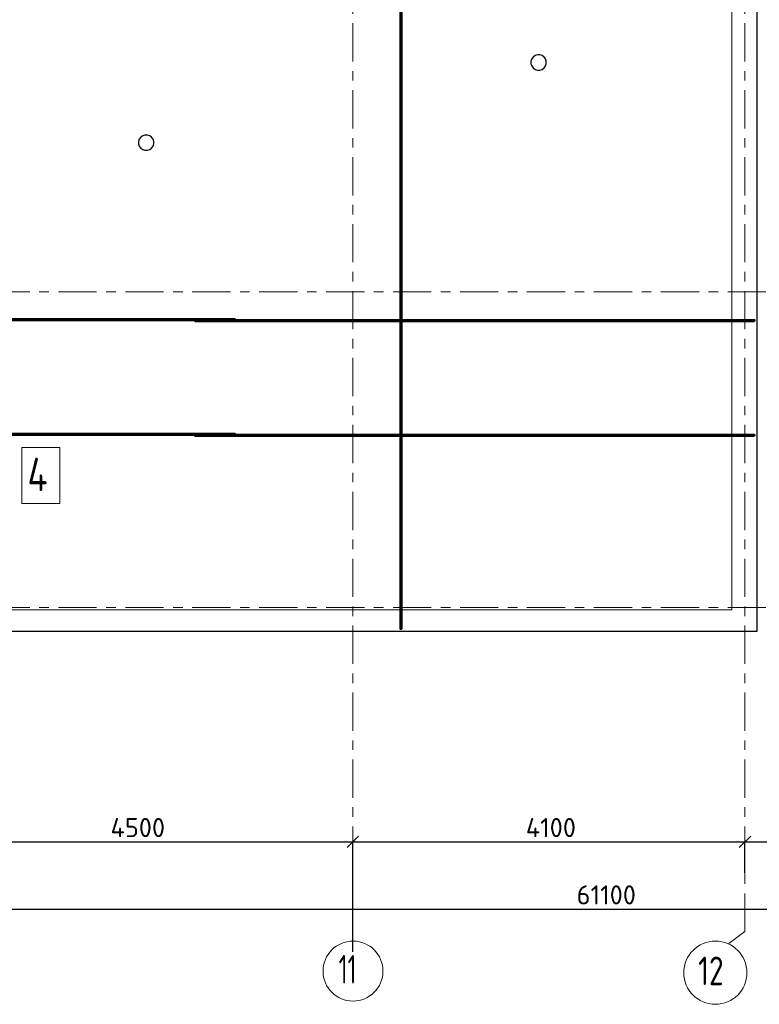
# Model space of a CAD drawing. Header units: metres. Extents: x -38 to 100, y -15 to 21.
# Tile 6 of 90: x 25 to 33, y -4 to 6. Entities that reach past the tile are written whole.
import ezdxf

# ---------------------------------------------------------------- set-up
doc = ezdxf.new("R2010")
doc.units = ezdxf.units.M
doc.header["$PDMODE"] = 65
doc.linetypes.add('______11', pattern=[0.5, 0.4, -0.05, 0, -0.05])
doc.linetypes.add('______5', pattern=[1.1, 0.8, -0.1, 0.1, -0.1])
for name, color, linetype, lineweight in [('XR$2$Осевая линия (1)', 7, '______5', 13), ('XR$2$Размерная линия (1)', 7, 'Continuous', 13), ('XR$3$Арм. стержнями верхней зоны', 180, 'Continuous', 35), ('XR$3$ВК__отв в полу 1-2 эт', 220, 'Continuous', 25), ('XR$3$Перекрытие (1)', 7, 'Continuous', 35), ('XR$3$Текст_ примечание', 7, 'Continuous', 13), ('XR$5$Арм. стержнями верхней зоны', 180, 'Continuous', 35), ('XR$5$Общий слой (1)_1', 7, 'Continuous', 13), ('XR$5$Перекрытие (1)', 7, 'Continuous', 35)]:
    doc.layers.add(name, color=color, linetype=linetype, lineweight=lineweight)
doc.styles.add('ISOCPEUR', font='txt')
doc.dimstyles.new('DIMSTYLE_3', dxfattribs={"dimtxt": 0.2, "dimasz": 0.2, "dimexe": 0, "dimexo": 0, "dimgap": 0.1, "dimtad": 2, "dimdec": 0, "dimlfac": 1000, "dimrnd": 5, "dimzin": 12, "dimdsep": 46, "dimtxsty": 'ISOCPEUR', "dimblk1": 'ALL_ML_STRICH', "dimblk2": 'ALL_ML_STRICH', "dimsah": 1, "dimcen": 0, "dimclrd": 7, "dimclre": 256, "dimclrt": 7, "dimadec": 0, "dimazin": 0, "dimtfac": 1, "dimtdec": 0, "dimtix": 1, "dimtmove": 2, "dimatfit": 3, "dimfxl": 0, "dimtzin": 0, "dimlwd": 0, "dimlwe": -3, "dimarcsym": 0})
doc.dimstyles.new('DIMSTYLE_4', dxfattribs={"dimtxt": 0.2, "dimasz": 0.2, "dimexe": 0, "dimexo": 0, "dimgap": 0.1, "dimtad": 0, "dimdec": 0, "dimlfac": 1000, "dimrnd": 5, "dimzin": 12, "dimdsep": 46, "dimtxsty": 'ISOCPEUR', "dimblk1": 'ALL_ML_STRICH', "dimblk2": 'ALL_ML_STRICH', "dimsah": 1, "dimcen": 0, "dimclrd": 7, "dimclre": 256, "dimclrt": 7, "dimadec": 0, "dimazin": 0, "dimtfac": 1, "dimtdec": 0, "dimtix": 1, "dimtmove": 2, "dimatfit": 3, "dimfxl": 0, "dimtvp": 1.2, "dimtzin": 0, "dimlwd": 0, "dimlwe": -3, "dimarcsym": 0})

# ---------------------------------------------------------------- blocks, each defined once
blk = doc.blocks.new('ALL_ML_STRICH')
at = {"color": 0, "linetype": 'ByBlock', "lineweight": -2}
for p, q in [((-1, 0), (0.5, 0)), ((-0.3, -0.3), (0.3, 0.3)), ((0, -0.5), (0, 0.5))]:
    blk.add_line(p, q, dxfattribs=at)
blk = doc.blocks.new('*D12')
at = {"layer": 'DEFPOINTS', "color": 7, "linetype": 'Continuous', "lineweight": 13, "transparency": 33554687}
for p in [(0.5, -3.103), (0.5, -3.156), (61.6, -3.14)]:
    blk.add_point(p, dxfattribs=at)
at = {"layer": 'XR$2$Размерная линия (1)', "color": 9, "linetype": 'Continuous', "lineweight": -2, "true_color": 0xc7c7c7, "transparency": 33554687}
for p, q in [((0.5, -3.123), (0.5, -3.156)), ((61.6, -3.156), (61.6, -3.156))]:
    blk.add_line(p, q, dxfattribs=at)
at = {"layer": 'XR$2$Размерная линия (1)', "color": 7, "linetype": 'Continuous', "lineweight": -2, "transparency": 33554687}
blk.add_line((0.5, -3.156), (61.6, -3.156), dxfattribs=at)
at = {"layer": 'XR$2$Размерная линия (1)', "color": 7, "linetype": 'Continuous', "lineweight": 13, "transparency": 33554687, "xscale": 0.2, "yscale": 0.2, "zscale": 0.2, "rotation": 180}
blk.add_blockref('ALL_ML_STRICH', (0.5, -3.156), dxfattribs=at)
at = {"layer": 'XR$2$Размерная линия (1)', "color": 7, "linetype": 'Continuous', "lineweight": 13, "transparency": 33554687, "xscale": 0.2, "yscale": 0.2, "zscale": 0.2}
blk.add_blockref('ALL_ML_STRICH', (61.6, -3.156), dxfattribs=at)
at = {"layer": 'XR$2$Размерная линия (1)', "color": 7, "linetype": 'Continuous', "lineweight": 13, "transparency": 33554687, "insert": (31.1, -3.006), "char_height": 0.2, "width": 1, "attachment_point": 5, "style": 'ISOCPEUR'}
blk.add_mtext('\\A1;{61100}', dxfattribs=at)
blk = doc.blocks.new('*D18')
at = {"layer": 'DEFPOINTS', "color": 7, "linetype": 'Continuous', "lineweight": 13, "transparency": 33554687}
for p in [(23.95, -2.452), (23.95, -3.521), (28.45, -3.623)]:
    blk.add_point(p, dxfattribs=at)
at = {"layer": 'XR$2$Размерная линия (1)', "color": 9, "linetype": 'Continuous', "lineweight": -2, "true_color": 0xc7c7c7, "transparency": 33554687}
for p, q in [((23.95, -3.501), (23.95, -2.452)), ((28.45, -3.603), (28.45, -2.452))]:
    blk.add_line(p, q, dxfattribs=at)
at = {"layer": 'XR$2$Размерная линия (1)', "color": 7, "linetype": 'Continuous', "lineweight": -2, "transparency": 33554687}
blk.add_line((23.95, -2.452), (28.45, -2.452), dxfattribs=at)
at = {"layer": 'XR$2$Размерная линия (1)', "color": 7, "linetype": 'Continuous', "lineweight": 13, "transparency": 33554687, "xscale": 0.2, "yscale": 0.2, "zscale": 0.2, "rotation": 180}
blk.add_blockref('ALL_ML_STRICH', (23.95, -2.452), dxfattribs=at)
at = {"layer": 'XR$2$Размерная линия (1)', "color": 7, "linetype": 'Continuous', "lineweight": 13, "transparency": 33554687, "xscale": 0.2, "yscale": 0.2, "zscale": 0.2}
blk.add_blockref('ALL_ML_STRICH', (28.45, -2.452), dxfattribs=at)
at = {"layer": 'XR$2$Размерная линия (1)', "color": 7, "linetype": 'Continuous', "lineweight": 13, "transparency": 33554687, "insert": (26.2, -2.302), "char_height": 0.2, "width": 0.8, "attachment_point": 5, "style": 'ISOCPEUR'}
blk.add_mtext('\\A1;{4500}', dxfattribs=at)
blk = doc.blocks.new('*D19')
at = {"layer": 'DEFPOINTS', "color": 7, "linetype": 'Continuous', "lineweight": 13, "transparency": 33554687}
for p in [(28.45, -2.452), (32.55, -2.802), (28.45, -3.623)]:
    blk.add_point(p, dxfattribs=at)
at = {"layer": 'XR$2$Размерная линия (1)', "color": 9, "linetype": 'Continuous', "lineweight": -2, "true_color": 0xc7c7c7, "transparency": 33554687}
for p, q in [((28.45, -3.603), (28.45, -2.452)), ((32.55, -2.782), (32.55, -2.452))]:
    blk.add_line(p, q, dxfattribs=at)
at = {"layer": 'XR$2$Размерная линия (1)', "color": 7, "linetype": 'Continuous', "lineweight": -2, "transparency": 33554687}
blk.add_line((28.45, -2.452), (32.55, -2.452), dxfattribs=at)
at = {"layer": 'XR$2$Размерная линия (1)', "color": 7, "linetype": 'Continuous', "lineweight": 13, "transparency": 33554687, "xscale": 0.2, "yscale": 0.2, "zscale": 0.2, "rotation": 180}
blk.add_blockref('ALL_ML_STRICH', (28.45, -2.452), dxfattribs=at)
at = {"layer": 'XR$2$Размерная линия (1)', "color": 7, "linetype": 'Continuous', "lineweight": 13, "transparency": 33554687, "xscale": 0.2, "yscale": 0.2, "zscale": 0.2}
blk.add_blockref('ALL_ML_STRICH', (32.55, -2.452), dxfattribs=at)
at = {"layer": 'XR$2$Размерная линия (1)', "color": 7, "linetype": 'Continuous', "lineweight": 13, "transparency": 33554687, "insert": (30.52, -2.302), "char_height": 0.2, "width": 0.8, "attachment_point": 5, "style": 'ISOCPEUR'}
blk.add_mtext('\\A1;{4100}', dxfattribs=at)
blk = doc.blocks.new('*D20')
at = {"layer": 'DEFPOINTS', "color": 7, "linetype": 'Continuous', "lineweight": 13, "transparency": 33554687}
for p in [(32.55, -2.452), (32.55, -2.802), (32.85, -2.818)]:
    blk.add_point(p, dxfattribs=at)
at = {"layer": 'XR$2$Размерная линия (1)', "color": 9, "linetype": 'Continuous', "lineweight": -2, "true_color": 0xc7c7c7, "transparency": 33554687}
for p, q in [((32.55, -2.782), (32.55, -2.452)), ((32.85, -2.798), (32.85, -2.452))]:
    blk.add_line(p, q, dxfattribs=at)
at = {"layer": 'XR$2$Размерная линия (1)', "color": 7, "linetype": 'Continuous', "lineweight": -2, "transparency": 33554687}
blk.add_line((32.55, -2.452), (32.85, -2.452), dxfattribs=at)
at = {"layer": 'XR$2$Размерная линия (1)', "color": 7, "linetype": 'Continuous', "lineweight": 13, "transparency": 33554687, "xscale": 0.2, "yscale": 0.2, "zscale": 0.2, "rotation": 180}
blk.add_blockref('ALL_ML_STRICH', (32.55, -2.452), dxfattribs=at)
at = {"layer": 'XR$2$Размерная линия (1)', "color": 7, "linetype": 'Continuous', "lineweight": 13, "transparency": 33554687, "xscale": 0.2, "yscale": 0.2, "zscale": 0.2}
blk.add_blockref('ALL_ML_STRICH', (32.85, -2.452), dxfattribs=at)
at = {"layer": 'XR$2$Размерная линия (1)', "color": 7, "linetype": 'Continuous', "lineweight": 13, "transparency": 33554687, "insert": (33.178, -2.7), "char_height": 0.2, "width": 0.6, "attachment_point": 5, "style": 'ISOCPEUR'}
blk.add_mtext('\\A1;{300}', dxfattribs=at)

msp = doc.modelspace()

# ---------------------------------------------------------------- linework, layer by layer
at = {"layer": 'XR$2$Осевая линия (1)', "color": 253, "linetype": '______11', "lineweight": 13, "true_color": 0xa0a0a0, "transparency": 33554687}
for p, q in [((32.55, -3.39), (32.55, 19.78)), ((28.45, -3.39), (28.45, 8.92)), ((-2.63, 3.3), (62.6, 3.3)), ((-2.63, 0), (62.6, 0)), ((32.3812, -3.5157), (32.55, -3.39))]:
    msp.add_line(p, q, dxfattribs=at)
at = {"layer": 'XR$2$Осевая линия (1)', "color": 7, "linetype": 'Continuous', "lineweight": 13, "transparency": 33554687}
for centre, radius in [((28.4509, -3.8029), 0.3134), ((32.2404, -3.8199), 0.3304)]:
    msp.add_circle(centre, radius, dxfattribs=at)
at = {"layer": 'XR$3$Арм. стержнями верхней зоны', "color": 4, "linetype": 'Continuous', "lineweight": 50, "transparency": 33554687}
for points in [[(27.22, 3.0051), (15.52, 3.0051), (15.52, 3.0151), (27.22, 3.0151), (27.22, 3.0051)], [(32.65, 2.9951), (26.8, 2.9951), (26.8, 3.0051), (32.65, 3.0051), (32.65, 2.9951)]]:
    msp.add_lwpolyline(points, dxfattribs=at)
at = {"layer": 'XR$3$ВК__отв в полу 1-2 эт', "color": 7, "linetype": 'Continuous', "lineweight": 13, "transparency": 33554687}
msp.add_lwpolyline([(32.4113, 8.4245), (32.4113, -0.0255), (0.2713, -0.0255)], dxfattribs=at)
at = {"layer": 'XR$3$Перекрытие (1)', "color": 7, "linetype": 'Continuous', "lineweight": 25, "transparency": 33554687}
for p, q in [((32.675, 16.4002), (32.675, -0.25)), ((30.3553, 5.7721), (30.3349, 5.7573)), ((30.3793, 5.7799), (30.3553, 5.7721)), ((30.4046, 5.7799), (30.3793, 5.7799)), ((30.4286, 5.7721), (30.4046, 5.7799)), ((30.449, 5.7573), (30.4286, 5.7721)), ((30.3201, 5.7369), (30.3123, 5.7129)), ((30.3123, 5.7129), (30.3123, 5.6876)), ((30.3123, 5.6876), (30.3201, 5.6636)), ((30.3349, 5.7573), (30.3201, 5.7369)), ((30.4638, 5.7369), (30.449, 5.7573)), ((30.4716, 5.7129), (30.4638, 5.7369)), ((30.4638, 5.6636), (30.4716, 5.6876)), ((30.4716, 5.6876), (30.4716, 5.7129)), ((30.3201, 5.6636), (30.3349, 5.6432)), ((30.3349, 5.6432), (30.3553, 5.6284)), ((30.3553, 5.6284), (30.3793, 5.6206)), ((30.3793, 5.6206), (30.4046, 5.6206)), ((30.4046, 5.6206), (30.4286, 5.6284)), ((30.4286, 5.6284), (30.449, 5.6432)), ((30.449, 5.6432), (30.4638, 5.6636)), ((26.2162, 4.8976), (26.2084, 4.8736)), ((26.2084, 4.8736), (26.2084, 4.8483)), ((26.2084, 4.8483), (26.2162, 4.8243)), ((26.231, 4.918), (26.2162, 4.8976)), ((26.2514, 4.9328), (26.231, 4.918)), ((26.2754, 4.9406), (26.2514, 4.9328)), ((26.3006, 4.9406), (26.2754, 4.9406)), ((26.3246, 4.9328), (26.3006, 4.9406)), ((26.3451, 4.918), (26.3246, 4.9328)), ((26.3599, 4.8976), (26.3451, 4.918)), ((26.3677, 4.8736), (26.3599, 4.8976)), ((26.3599, 4.8243), (26.3677, 4.8483)), ((26.3677, 4.8483), (26.3677, 4.8736)), ((26.2162, 4.8243), (26.231, 4.8039)), ((26.231, 4.8039), (26.2514, 4.7891)), ((26.2514, 4.7891), (26.2754, 4.7813)), ((26.2754, 4.7813), (26.3006, 4.7813)), ((26.3006, 4.7813), (26.3246, 4.7891)), ((26.3246, 4.7891), (26.3451, 4.8039)), ((26.3451, 4.8039), (26.3599, 4.8243)), ((32.675, -0.25), (19.55, -0.2498))]:
    msp.add_line(p, q, dxfattribs=at)
at = {"layer": 'XR$3$Текст_ примечание', "color": 7, "linetype": 'Continuous', "lineweight": 13, "transparency": 33554687}
msp.add_lwpolyline([(24.9879, 1.0885), (25.3846, 1.0885), (25.3846, 1.6719), (24.9879, 1.6719), (24.9879, 1.0885)], dxfattribs=at)
at = {"layer": 'XR$5$Арм. стержнями верхней зоны', "color": 4, "linetype": 'Continuous', "lineweight": 50, "transparency": 33554687}
for points in [[(28.9575, 11.1952), (28.9575, -0.2248), (28.9475, -0.2248), (28.9475, 11.1952), (28.9575, 11.1952)], [(27.22, 1.8051), (15.52, 1.8051), (15.52, 1.8151), (27.22, 1.8151), (27.22, 1.8051)], [(32.65, 1.7951), (26.8, 1.7951), (26.8, 1.8051), (32.65, 1.8051), (32.65, 1.7951)]]:
    msp.add_lwpolyline(points, dxfattribs=at)
at = {"layer": 'XR$5$Общий слой (1)_1', "color": 7, "linetype": 'Continuous', "lineweight": 13, "transparency": 33554687}
msp.add_lwpolyline([(32.4113, 8.4245), (32.4113, -0.0255), (0.2713, -0.0255)], dxfattribs=at)
at = {"layer": 'XR$5$Перекрытие (1)', "color": 7, "linetype": 'Continuous', "lineweight": 25, "transparency": 33554687}
for p, q in [((32.675, 16.6502), (32.675, -0.25)), ((30.3553, 5.7721), (30.3349, 5.7573)), ((30.3793, 5.7799), (30.3553, 5.7721)), ((30.4046, 5.7799), (30.3793, 5.7799)), ((30.4286, 5.7721), (30.4046, 5.7799)), ((30.449, 5.7573), (30.4286, 5.7721)), ((30.3201, 5.7369), (30.3123, 5.7129)), ((30.3123, 5.7129), (30.3123, 5.6876)), ((30.3123, 5.6876), (30.3201, 5.6636)), ((30.3349, 5.7573), (30.3201, 5.7369)), ((30.4638, 5.7369), (30.449, 5.7573)), ((30.4716, 5.7129), (30.4638, 5.7369)), ((30.4638, 5.6636), (30.4716, 5.6876)), ((30.4716, 5.6876), (30.4716, 5.7129)), ((30.3201, 5.6636), (30.3349, 5.6432)), ((30.3349, 5.6432), (30.3553, 5.6284)), ((30.3553, 5.6284), (30.3793, 5.6206)), ((30.3793, 5.6206), (30.4046, 5.6206)), ((30.4046, 5.6206), (30.4286, 5.6284)), ((30.4286, 5.6284), (30.449, 5.6432)), ((30.449, 5.6432), (30.4638, 5.6636)), ((26.2162, 4.8976), (26.2084, 4.8736)), ((26.2084, 4.8736), (26.2084, 4.8483)), ((26.2084, 4.8483), (26.2162, 4.8243)), ((26.231, 4.918), (26.2162, 4.8976)), ((26.2514, 4.9328), (26.231, 4.918)), ((26.2754, 4.9406), (26.2514, 4.9328)), ((26.3006, 4.9406), (26.2754, 4.9406)), ((26.3246, 4.9328), (26.3006, 4.9406)), ((26.3451, 4.918), (26.3246, 4.9328)), ((26.3599, 4.8976), (26.3451, 4.918)), ((26.3677, 4.8736), (26.3599, 4.8976)), ((26.3599, 4.8243), (26.3677, 4.8483)), ((26.3677, 4.8483), (26.3677, 4.8736)), ((26.2162, 4.8243), (26.231, 4.8039)), ((26.231, 4.8039), (26.2514, 4.7891)), ((26.2514, 4.7891), (26.2754, 4.7813)), ((26.2754, 4.7813), (26.3006, 4.7813)), ((26.3006, 4.7813), (26.3246, 4.7891)), ((26.3246, 4.7891), (26.3451, 4.8039)), ((26.3451, 4.8039), (26.3599, 4.8243)), ((32.675, -0.25), (19.55, -0.2498))]:
    msp.add_line(p, q, dxfattribs=at)

# ---------------------------------------------------------------- texts
at = {"layer": 'XR$2$Осевая линия (1)', "color": 7, "linetype": 'Continuous', "lineweight": 13, "transparency": 33554687, "char_height": 0.3, "attachment_point": 7, "style": 'ISOCPEUR'}
for s, insert, width in [('\\W0.62;11', (28.3009, -3.9334), 0.39375), ('\\W0.75;12', (32.0604, -3.9504), 0.472281)]:
    msp.add_mtext(s, dxfattribs=dict(at, insert=insert, width=width))
at = {"layer": 'XR$3$Текст_ примечание', "color": 7, "linetype": 'Continuous', "lineweight": 13, "transparency": 33554687, "insert": (25.0462, 1.2169), "char_height": 0.35, "width": 0.419805, "attachment_point": 7, "rotation": 360, "style": 'ISOCPEUR'}
msp.add_mtext('\\W0.80;4', dxfattribs=at)

# ---------------------------------------------------------------- dimensions: what is measured, and where the dimension line sits
at = {"layer": 'XR$2$Размерная линия (1)', "color": 7, "linetype": 'Continuous', "lineweight": 13, "transparency": 33554687}
for base, p1, p2, dimstyle, picture, middle in [((28.45, -2.452), (23.95, -3.5008), (28.45, -3.6033), 'DIMSTYLE_3', '*D18', (26.2, -2.302)), ((32.55, -2.452), (28.45, -3.6033), (32.55, -2.7816), 'DIMSTYLE_3', '*D19', (30.52, -2.302)), ((32.85, -2.452), (32.55, -2.7816), (32.85, -2.7982), 'DIMSTYLE_4', '*D20', (33.1784, -2.6996)), ((61.6, -3.1563), (0.5, -3.1233), (61.6, -3.1563), 'DIMSTYLE_3', '*D12', (31.1, -3.0063))]:
    dim = msp.add_linear_dim(base=base, p1=p1, p2=p2, dimstyle=dimstyle, override={"dimpost": '<>', "dimclrd": 7, "dimclre": 9, "dimclrt": 7, "dimlwd": 0, "dimlwe": 65533}, dxfattribs=at)
    dim.commit()
    dim.dimension.update_dxf_attribs({"geometry": picture, "text_midpoint": middle, "dimtype": 160})

doc.saveas('drawing.dxf')
